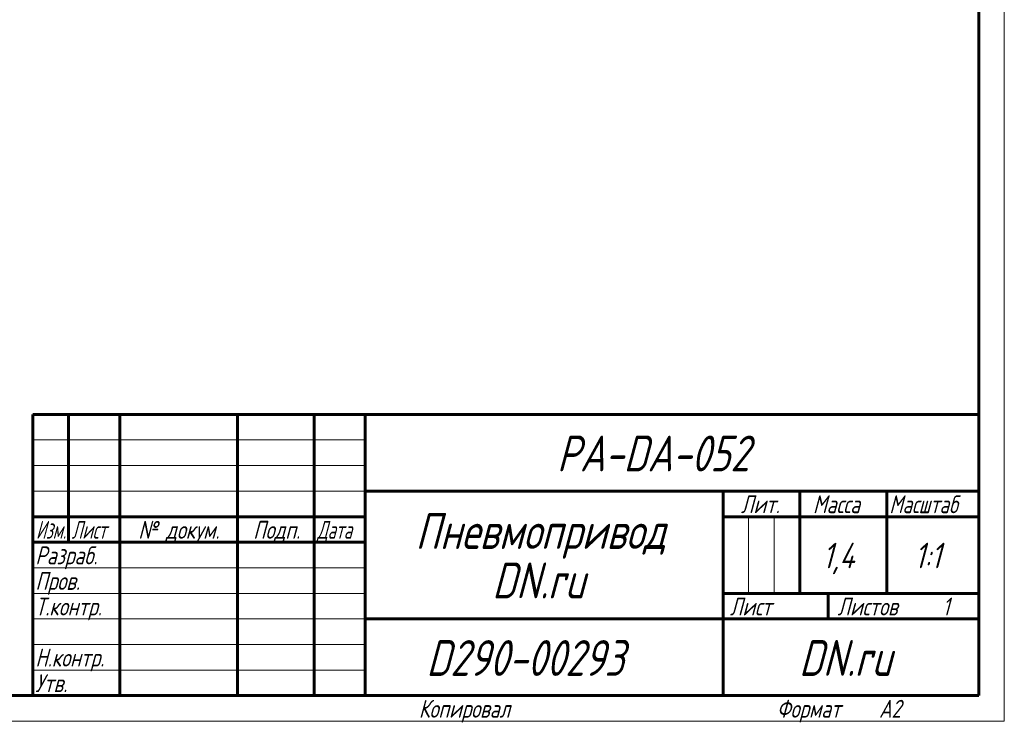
# Model space of a CAD drawing. Header units: millimetres. Extents: x 0 to 594, y 0 to 420.
# Tile 16 of 24: x 401 to 594, y 0 to 137. Entities that reach past the tile are written whole.
import ezdxf

# ---------------------------------------------------------------- set-up
doc = ezdxf.new("R2010")
doc.units = ezdxf.units.MM
doc.linetypes.add('K5LT_BASIC', pattern=[0])
doc.linetypes.add('K5LT_THIN', pattern=[0])
doc.styles.add('KTEXTSTYLE', font='txt', dxfattribs={"width": 0.96, "height": 5})

# ---------------------------------------------------------------- blocks, each defined once
blk = doc.blocks.new('U99')
at = {"color": 7, "linetype": 'K5LT_THIN', "lineweight": 18}
for p, q in [((594, 420), (594, 0)), ((404, 55), (469, 55)), ((404, 50), (469, 50)), ((404, 45), (469, 45)), ((543.96, 25), (543.96, 40)), ((548.98, 25), (548.98, 40)), ((404, 30), (469, 30)), ((404, 25), (469, 25)), ((404, 20), (469, 20)), ((404, 15), (469, 15)), ((404, 10), (469, 10)), ((594, 0), (0, 0))]:
    blk.add_line(p, q, dxfattribs=at)
at = {"color": 150, "linetype": 'K5LT_BASIC', "lineweight": 60, "true_color": 0x0080ff}
for p, q in [((589, 415), (589, 5)), ((404, 60), (589, 60)), ((404, 5), (404, 60)), ((411, 35), (411, 60)), ((421, 5), (421, 60)), ((444, 5), (444, 60)), ((459, 5), (459, 60)), ((469, 5), (469, 60)), ((469, 45), (589, 45)), ((539, 5), (539, 45)), ((554, 25), (554, 45)), ((571, 25), (571, 45)), ((404, 40), (469, 40)), ((539, 40), (554, 40)), ((554, 40), (589, 40)), ((404, 35), (469, 35)), ((539, 25), (589, 25)), ((559.57, 20), (559.57, 25)), ((469, 20), (539, 20)), ((539, 20), (589, 20)), ((589, 5), (20, 5))]:
    blk.add_line(p, q, dxfattribs=at)
at = {"color": 7, "attachment_point": 1, "style": 'KTEXTSTYLE'}
for s, insert, char_height in [('\\fArial|b0|c204|p34;\\H5.0;\\W1.000;\\Q15;\\fGOST Type AU|b0|i0|c204|p34;\\Q15;\\W0.960;\\H7.00;PA-DA-052 ', (506.52, 55.86), 7), ('\\fArial|b0|c204|p34;\\H5.0;\\W1.000;\\Q15;\\fGOST Type AU|b0|i0|c204|p34;\\Q15;\\W0.926;\\H3.50;Масштаб', (571.52, 44.18), 3.5), ('\\fArial|b0|c204|p34;\\H5.0;\\W1.000;\\Q15;\\fGOST Type AU|b0|i0|c204|p34;\\Q15;\\W0.960;\\H3.50;Лит.', (542.47, 44.18), 3.5), ('\\fArial|b0|c204|p34;\\H5.0;\\W1.000;\\Q15;\\fGOST Type AU|b0|i0|c204|p34;\\Q15;\\W0.960;\\H3.50;Масса', (556.58, 44.18), 3.5), ('\\fArial|b0|c204|p34;\\H5.0;\\W1.000;\\Q15;\\fGOST Type AU|b0|i0|c204|p34;\\Q15;\\W0.960;\\H7.00;Пневмопривод', (478.83, 40.69), 7), ('\\fArial|b0|c204|p34;\\H5.0;\\W1.000;\\Q15;\\fGOST Type AU|b0|i0|c204|p34;\\Q15;\\W0.786;\\H3.50;Изм.', (404.62, 39.18), 3.5), ('\\fArial|b0|c204|p34;\\H5.0;\\W1.000;\\Q15;\\fGOST Type AU|b0|i0|c204|p34;\\Q15;\\W0.800;\\H3.50;Лист', (411.61, 39.18), 3.5), ('\\fArial|b0|c204|p34;\\H5.0;\\W1.000;\\Q15;\\fGOST Type AU|b0|i0|c204|p34;\\Q15;\\W0.960;\\H3.50;№ докум.', (424.63, 39.18), 3.5), ('\\fArial|b0|c204|p34;\\H5.0;\\W1.000;\\Q15;\\fGOST Type AU|b0|i0|c204|p34;\\Q15;\\W0.960;\\H3.50;Подп.', (447.1, 39.18), 3.5), ('\\fArial|b0|c204|p34;\\H5.0;\\W1.000;\\Q15;\\fGOST Type AU|b0|i0|c204|p34;\\Q15;\\W0.800;\\H3.50;Дата', (459.61, 39.18), 3.5), ('\\fArial|b0|c204|p34;\\H5.0;\\W1.000;\\Q15;\\fGOST Type AU|b0|i0|c204|p34;\\Q15;\\W0.960;1,4', (558.48, 34.9), 5), ('\\fArial|b0|c204|p34;\\H5.0;\\W1.000;\\Q15;\\fGOST Type AU|b0|i0|c204|p34;\\Q15;\\W0.960;{\\c16711680;1:1}', (576.44, 34.9), 5), ('\\fArial|b0|c204|p34;\\H5.0;\\W1.000;\\Q15;\\fGOST Type AU|b0|i0|c204|p34;\\Q15;\\W0.960;\\H3.50;Разраб.', (404.5, 34.18), 3.5), ('\\fArial|b0|c204|p34;\\H5.0;\\W1.000;\\Q15;\\fGOST Type AU|b0|i0|c204|p34;\\Q15;\\W0.960;\\H7.00;DN.ru', (493.84, 31.02), 7), ('\\fArial|b0|c204|p34;\\H5.0;\\W1.000;\\Q15;\\fGOST Type AU|b0|i0|c204|p34;\\Q15;\\W0.960;\\H3.50;Пров.', (404.5, 29.18), 3.5), ('\\fArial|b0|c204|p34;\\H5.0;\\W1.000;\\Q15;\\fGOST Type AU|b0|i0|c204|p34;\\Q15;\\W0.960;\\H3.50;Т.контр.', (404.5, 24.18), 3.5), ('\\fArial|b0|c204|p34;\\H5.0;\\W1.000;\\Q15;\\fGOST Type AU|b0|i0|c204|p34;\\Q15;\\W0.960;\\H3.50;Лист', (540.32, 24.18), 3.5), ('\\fArial|b0|c204|p34;\\H5.0;\\W1.000;\\Q15;\\fGOST Type AU|b0|i0|c204|p34;\\Q15;\\W0.960;\\H3.50;Листов', (561.36, 24.18), 3.5), ('\\fArial|b0|c204|p34;\\H5.0;\\W1.000;\\Q15;\\fGOST Type AU|b0|i0|c204|p34;\\Q15;\\W0.960;\\H3.50;1', (581.91, 24.18), 3.5), ('\\fArial|b0|c204|p34;\\H5.0;\\W1.000;\\Q15;\\fGOST Type AU|b0|i0|c204|p34;\\Q15;\\W0.960;\\H7.00;D290-00293', (480.96, 15.86), 7), ('\\fArial|b0|c204|p34;\\H5.0;\\W1.000;\\Q15;\\fGOST Type AU|b0|i0|c204|p34;\\Q15;\\W0.960;\\H7.00;DN.ru', (553.84, 15.86), 7), ('\\fArial|b0|c204|p34;\\H5.0;\\W1.000;\\Q15;\\fGOST Type AU|b0|i0|c204|p34;\\Q15;\\W0.960;\\H3.50;Н.контр.', (404.5, 14.18), 3.5), ('\\fArial|b0|c204|p34;\\H5.0;\\W1.000;\\Q15;\\fGOST Type AU|b0|i0|c204|p34;\\Q15;\\W0.960;\\H3.50;Утв.', (404.5, 9.18), 3.5), ('\\fArial|b0|c204|p34;\\H5.0;\\W1.000;\\Q15;\\fGOST Type AU|b0|i0|c204|p34;\\Q15;\\W0.960;\\H3.50;Копировал', (479.5, 4.18), 3.5), ('\\fArial|b0|c204|p34;\\H5.0;\\W1.000;\\Q15;\\fGOST Type AU|b0|i0|c204|p34;\\Q15;\\W0.960;\\H3.50;Формат', (549.5, 4.18), 3.5), ('\\fArial|b0|c204|p34;\\H5.0;\\W1.000;\\Q15;\\fGOST Type AU|b0|i0|c204|p34;\\Q15;\\W0.960;\\H3.50;A2', (569.5, 4.18), 3.5)]:
    blk.add_mtext(s, dxfattribs=dict(at, insert=insert, char_height=char_height))

msp = doc.modelspace()

# ---------------------------------------------------------------- block references
msp.add_blockref('U99', (0, 0))

doc.saveas('drawing.dxf')
